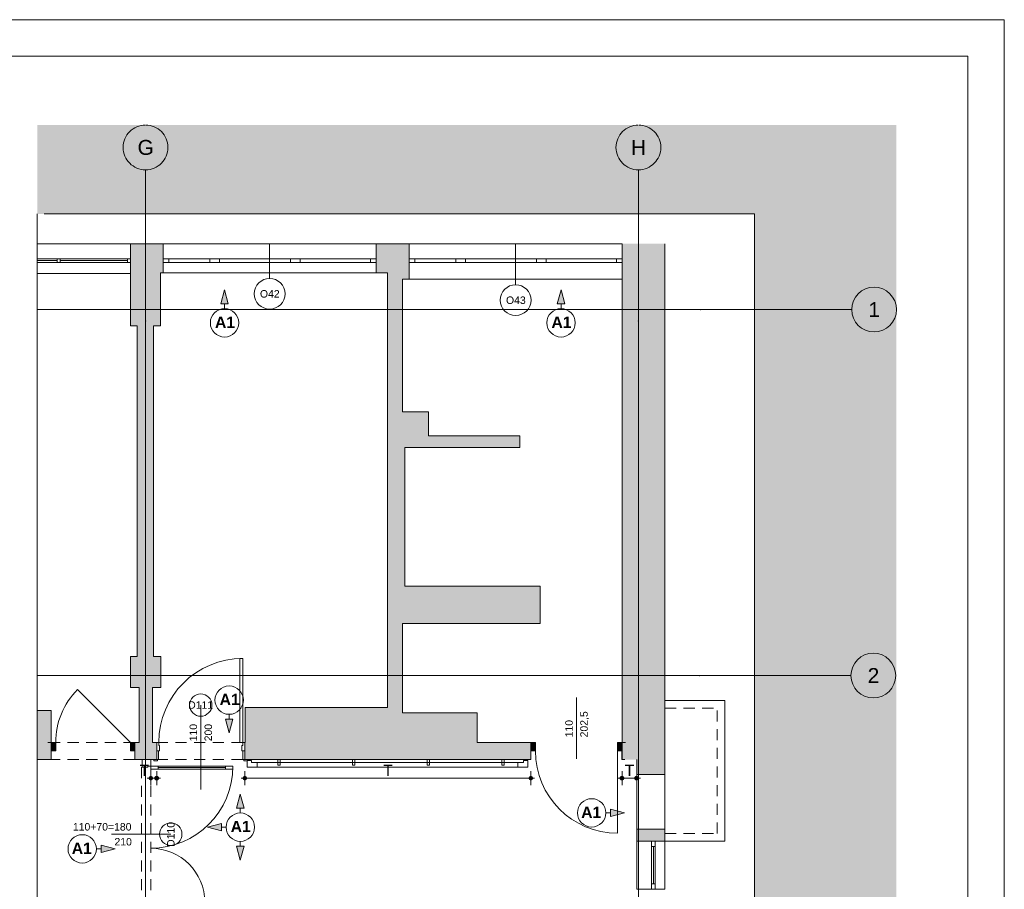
# Paper-space layout 'A-53 WYKOŃCZENIA ŚCIAN - PIĘTRO 8' of a CAD drawing. Header units: millimetres. Extents: x 0 to 420, y 0 to 297.
# Tile 11 of 11: x 288 to 420, y 181 to 297. Entities that reach past the tile are written whole.
import ezdxf
from ezdxf.xclip import XClip

# ---------------------------------------------------------------- set-up
doc = ezdxf.new("R2010")
doc.units = ezdxf.units.MM
doc.header["$MEASUREMENT"] = 0
doc.header["$XCLIPFRAME"] = 0
for name, pattern in [('DASHDOTX2', [1000, 500, -250, 0, -250]), ('Przer. długie kreski', [2.5, 1.5, -1]), ('PRZERYWANA_DU_A', [550, 350, -200])]:
    doc.linetypes.add(name, pattern=pattern)
for name, color, linetype, lineweight in [('0_Nr_pióra__2', 8, 'Continuous', 13), ('A__OKŁADZINY ŚCIAN_Nr_pióra__1', 7, 'Continuous', 20), ('A_Arkusz_Nr_pióra__1', 7, 'Continuous', 20), ('A_ściany_Nr_pióra__1', 7, 'Continuous', 20), ('Drzwi Archicad_Nr_pióra__1', 7, 'Continuous', 20), ('Drzwi Archicad_Nr_pióra__3', 252, 'Continuous', 13), ('Okna Archicada_Nr_pióra__3', 252, 'Continuous', 13), ('Znaczniki drzwi Archicada_Nr_pióra__3', 252, 'Continuous', 13), ('Znaczniki okien Archicada_Nr_pióra__3', 252, 'Continuous', 13)]:
    doc.layers.add(name, color=color, linetype=linetype, lineweight=lineweight)
for name, color, linetype in [('A__OKŁADZINY ŚCIAN', 7, 'Continuous'), ('A_podrys', 7, 'Continuous'), ('A_ściany', 7, 'Continuous'), ('Drzwi Archicad', 7, 'Continuous')]:
    doc.layers.add(name, color=color, linetype=linetype)
for name, color, linetype, lineweight, true_color in [('A__OKŁADZINY ŚCIAN_Nr_pióra__7', 7, 'Continuous', 18, 0x171717), ('A_osie_Nr_pióra__16', 7, 'Continuous', 5, 0x0f0f0f), ('A_osie_Nr_pióra__76', 7, 'Continuous', 5, 0x2d2d2d), ('A_ściany proj_Nr_pióra__21', 7, 'Continuous', 5, 0xb0b0b0), ('A_ściany_Nr_pióra__10', 7, 'Continuous', 13, 0x4b4b4b), ('A_ściany_Nr_pióra__19', 7, 'Continuous', 5, 0x191919), ('AR ODBOJOPORĘCZ_Nr_pióra__10', 7, 'Continuous', 13, 0x4b4b4b), ('Okna Archicada_Nr_pióra__19', 7, 'Continuous', 5, 0x191919)]:
    doc.layers.add(name, color=color, linetype=linetype, lineweight=lineweight, true_color=true_color)
doc.styles.add('STYL_AUTOMATYCZNY_1', font='arial.ttf')
doc.styles.add('STYL_AUTOMATYCZNY_3', font='arial.ttf')
doc.styles.add('STYL_AUTOMATYCZNY_4', font='arial.ttf')
doc.styles.add('STYL_AUTOMATYCZNY_5', font='arial.ttf')

# ---------------------------------------------------------------- blocks, each defined once
blk = doc.blocks.new('Rysunek_1_1', base_point=(-1734.3, -271.89))
at = {"linetype": 'Continuous', "lineweight": 0, "true_color": 0x484848}
blk.add_hatch(color=251, dxfattribs=at).paths.add_polyline_path([(405.56, 282.9), (290.5, 282.9), (290.5, 271), (386.56, 271), (386.56, 112.19), (290.5, 112.19), (290.5, 107.19), (405.56, 107.19)])
at = {"layer": 'A__OKŁADZINY ŚCIAN', "linetype": 'Continuous', "lineweight": 0, "true_color": 0x000000}
for points in [[(315.58, 260.81), (315.08, 258.94), (316.08, 258.94)], [(360.64, 260.81), (360.14, 258.94), (361.14, 258.94)], [(316.2, 201.5), (316.7, 203.36), (315.7, 203.36)], [(317.69, 193.3), (317.19, 191.43), (318.19, 191.43)], [(369.14, 190.8), (367.28, 191.3), (367.28, 190.3)], [(313.28, 188.89), (315.15, 188.39), (315.15, 189.39)], [(300.92, 185.98), (299.06, 186.48), (299.06, 185.48)], [(317.69, 184.49), (318.19, 186.36), (317.19, 186.36)]]:
    blk.add_hatch(color=18, dxfattribs=at).paths.add_polyline_path(points)
at = {"layer": 'A__OKŁADZINY ŚCIAN', "linetype": 'Continuous', "lineweight": 0, "true_color": 0x171717}
for points in [[(305.45, 195.44), (305.47, 195.34), (305.52, 195.26), (305.6, 195.21), (305.7, 195.19), (305.79, 195.21), (305.87, 195.26), (305.93, 195.34), (305.95, 195.44), (305.93, 195.53), (305.87, 195.61), (305.79, 195.67), (305.7, 195.69), (305.6, 195.67), (305.52, 195.61), (305.47, 195.53)], [(306.24, 195.44), (306.26, 195.34), (306.32, 195.26), (306.4, 195.21), (306.49, 195.19), (306.59, 195.21), (306.67, 195.26), (306.72, 195.34), (306.74, 195.44), (306.72, 195.53), (306.67, 195.61), (306.59, 195.67), (306.49, 195.69), (306.4, 195.67), (306.32, 195.61), (306.26, 195.53)], [(318.04, 195.44), (318.06, 195.34), (318.12, 195.26), (318.2, 195.21), (318.29, 195.19), (318.39, 195.21), (318.47, 195.26), (318.52, 195.34), (318.54, 195.44), (318.52, 195.53), (318.47, 195.61), (318.39, 195.67), (318.29, 195.69), (318.2, 195.67), (318.12, 195.61), (318.06, 195.53)], [(356.35, 195.44), (356.37, 195.34), (356.43, 195.26), (356.51, 195.21), (356.6, 195.19), (356.7, 195.21), (356.78, 195.26), (356.84, 195.34), (356.85, 195.44), (356.84, 195.53), (356.78, 195.61), (356.7, 195.67), (356.6, 195.69), (356.51, 195.67), (356.43, 195.61), (356.37, 195.53)], [(368.56, 195.44), (368.58, 195.34), (368.64, 195.26), (368.72, 195.21), (368.81, 195.19), (368.91, 195.21), (368.99, 195.26), (369.05, 195.34), (369.06, 195.44), (369.05, 195.53), (368.99, 195.61), (368.91, 195.67), (368.81, 195.69), (368.72, 195.67), (368.64, 195.61), (368.58, 195.53)], [(370.52, 195.44), (370.54, 195.34), (370.6, 195.26), (370.68, 195.21), (370.77, 195.19), (370.87, 195.21), (370.95, 195.26), (371.01, 195.34), (371.02, 195.44), (371.01, 195.53), (370.95, 195.61), (370.87, 195.67), (370.77, 195.69), (370.68, 195.67), (370.6, 195.61), (370.54, 195.53)]]:
    blk.add_hatch(color=250, dxfattribs=at).paths.add_polyline_path(points)
at = {"layer": 'A_ściany', "linetype": 'Continuous', "lineweight": 0, "true_color": 0x000000}
for points in [[(303, 267), (303, 263), (307, 263), (307, 267)], [(307, 263.1), (307.37, 263.1), (307.37, 267), (307, 267)], [(335.87, 267), (335.87, 263.1), (337.39, 263.1), (337.39, 267)], [(337.39, 262.25), (340.31, 262.25), (340.31, 267), (337.39, 267)], [(368.81, 267), (368.81, 197.94), (374.56, 197.94), (374.56, 267)], [(307, 256.01), (307, 263), (303, 263), (303, 256.01)], [(339.42, 244.5), (339.42, 262.25), (337.39, 262.25), (337.39, 244.5)], [(306.08, 211.72), (306.08, 256.01), (303.9, 256.01), (303.9, 211.72)], [(342.87, 239.73), (342.87, 244.5), (337.39, 244.5), (337.39, 239.73)], [(342.87, 239.73), (355.11, 239.73), (355.11, 241.28), (342.87, 241.28)], [(339.71, 221.14), (339.71, 239.73), (337.39, 239.73), (337.39, 216.14)], [(337.39, 216.14), (357.85, 216.14), (357.85, 221.14), (339.71, 221.14)], [(339.42, 204.9), (339.42, 216.14), (337.39, 216.14), (337.39, 204.9)], [(307.06, 207.59), (307.06, 211.72), (303, 211.72), (303, 207.59)], [(305.91, 200.24), (305.91, 207.59), (304.15, 207.59), (304.15, 200.24)], [(292.37, 204.53), (290.5, 204.53), (290.5, 197.94), (292.37, 197.94)], [(339.42, 204.9), (318.34, 204.9), (318.34, 197.94), (339.42, 197.94)], [(349.42, 204.21), (339.42, 204.21), (339.42, 197.94), (349.42, 197.94)], [(303.57, 200.24), (303.57, 197.94), (306.49, 197.94), (306.49, 200.24)], [(318.34, 200.24), (318.29, 200.24), (318.29, 197.94), (318.34, 197.94)], [(356.6, 200.24), (349.42, 200.24), (349.42, 197.94), (356.6, 197.94)], [(368.8, 197.94), (368.81, 200.24)], [(374.56, 197.94), (370.77, 197.94), (370.77, 195.93), (373.26, 195.93), (374.56, 195.93)], [(370.77, 187.03), (374.56, 187.03), (374.56, 188.63), (373.26, 188.63), (370.77, 188.63)]]:
    blk.add_hatch(color=18, dxfattribs=at).paths.add_polyline_path(points)
at = {"layer": 'Drzwi Archicad', "linetype": 'Continuous', "lineweight": 0, "true_color": 0xfdfdfd}
for points in [[(292.37, 199.09), (292.97, 199.09), (292.97, 200.24), (292.37, 200.24)], [(303.57, 200.24), (302.97, 200.24), (302.97, 199.09), (303.57, 199.09)], [(356.6, 200.24), (356.6, 199.09), (357.2, 199.09), (357.2, 200.24)], [(368.8, 199.09), (368.8, 200.24), (368.2, 200.24), (368.2, 199.09)]]:
    blk.add_hatch(color=7, dxfattribs=at).paths.add_polyline_path(points)
at = {"layer": '0_Nr_pióra__2', "color": 8, "linetype": 'PRZERYWANA_DU_A', "lineweight": 13, "flags": 128}
for points in [[(290.5, 271), (290.5, 112.19)], [(290.5, 112.19), (386.56, 112.19), (386.56, 271), (290.5, 271)]]:
    blk.add_lwpolyline(points, dxfattribs=at)
at = {"layer": 'A__OKŁADZINY ŚCIAN_Nr_pióra__1', "color": 7, "linetype": 'Continuous', "lineweight": 20}
for p, q in [((315.58, 260.81), (315.08, 258.94)), ((315.58, 260.81), (316.08, 258.94)), ((360.64, 260.81), (360.14, 258.94)), ((360.64, 260.81), (361.14, 258.94)), ((316.08, 258.94), (315.08, 258.94)), ((315.58, 258.31), (315.58, 258.94)), ((361.14, 258.94), (360.14, 258.94)), ((360.64, 258.31), (360.64, 258.94)), ((315.7, 203.36), (316.7, 203.36)), ((316.2, 201.5), (315.7, 203.36)), ((316.2, 204), (316.2, 203.36)), ((316.2, 201.5), (316.7, 203.36)), ((317.69, 193.3), (317.19, 191.43)), ((317.69, 193.3), (318.19, 191.43)), ((318.19, 191.43), (317.19, 191.43)), ((317.69, 190.8), (317.69, 191.43)), ((367.28, 190.3), (367.28, 191.3)), ((369.14, 190.8), (367.28, 191.3)), ((366.64, 190.8), (367.28, 190.8)), ((369.14, 190.8), (367.28, 190.3)), ((313.28, 188.89), (315.15, 189.39)), ((313.28, 188.89), (315.15, 188.39)), ((315.15, 189.39), (315.15, 188.39)), ((315.78, 188.89), (315.15, 188.89)), ((298.42, 185.98), (299.06, 185.98)), ((299.06, 185.48), (299.06, 186.48)), ((300.92, 185.98), (299.06, 186.48)), ((300.92, 185.98), (299.06, 185.48)), ((317.19, 186.36), (318.19, 186.36)), ((317.69, 184.49), (317.19, 186.36)), ((317.69, 186.99), (317.69, 186.36)), ((317.69, 184.49), (318.19, 186.36))]:
    blk.add_line(p, q, dxfattribs=at)
for centre in [(315.58, 256.41), (360.64, 256.41), (316.2, 205.9), (364.74, 190.8), (317.69, 188.89), (296.52, 185.98)]:
    blk.add_circle(centre, 1.9, dxfattribs=at)
at = {"layer": 'A__OKŁADZINY ŚCIAN_Nr_pióra__7', "color": 250, "linetype": 'Continuous', "lineweight": 18, "true_color": 0x171717}
for p, q in [((305.2, 195.44), (305.45, 195.44)), ((305.7, 195.69), (305.7, 196.38)), ((305.7, 194.5), (305.7, 195.19)), ((305.95, 195.44), (306.24, 195.44)), ((306.49, 195.69), (306.49, 196.38)), ((306.49, 194.5), (306.49, 195.19)), ((306.74, 195.44), (306.99, 195.44)), ((317.79, 195.44), (318.04, 195.44)), ((318.29, 195.69), (318.29, 196.38)), ((318.29, 194.5), (318.29, 195.19)), ((318.54, 195.44), (356.35, 195.44)), ((356.6, 195.69), (356.6, 196.38)), ((356.6, 194.5), (356.6, 195.19)), ((356.85, 195.44), (357.1, 195.44)), ((368.31, 195.44), (368.56, 195.44)), ((368.81, 195.69), (368.81, 196.38)), ((368.81, 194.5), (368.81, 195.19)), ((369.06, 195.44), (370.52, 195.44)), ((370.77, 195.69), (370.77, 196.38)), ((370.77, 194.5), (370.77, 195.19)), ((371.02, 195.44), (371.27, 195.44))]:
    blk.add_line(p, q, dxfattribs=at)
for centre in [(305.7, 195.44), (306.49, 195.44), (318.29, 195.44), (356.6, 195.44), (368.81, 195.44), (370.77, 195.44)]:
    blk.add_circle(centre, 0.25, dxfattribs=at)
at = {"layer": 'A_osie_Nr_pióra__16', "color": 250, "linetype": 'DASHDOTX2', "lineweight": 5, "true_color": 0x0f0f0f}
for p, q in [((305, 256.65), (305, 276.9)), ((371, 256.65), (371, 276.9)), ((379.31, 258.19), (290.5, 258.19)), ((379.31, 258.19), (399.56, 258.19)), ((305, 256.65), (305, 107.19)), ((371, 256.65), (371, 107.19)), ((379.21, 209.19), (290.5, 209.19)), ((379.21, 209.19), (399.46, 209.19))]:
    blk.add_line(p, q, dxfattribs=at)
for p in [(379.31, 258.19), (379.31, 258.19), (305, 256.65), (305, 256.65), (371, 256.65), (371, 256.65), (379.21, 209.19), (379.21, 209.19)]:
    blk.add_point(p, dxfattribs=at)
at = {"layer": 'A_osie_Nr_pióra__76', "color": 250, "linetype": 'Continuous', "lineweight": 5, "true_color": 0x2d2d2d}
for centre in [(305, 279.9), (371, 279.9), (402.56, 258.19), (402.46, 209.19)]:
    blk.add_circle(centre, 3, dxfattribs=at)
at = {"layer": 'A_ściany proj_Nr_pióra__21', "color": 253, "linetype": 'Continuous', "lineweight": 5, "true_color": 0xb0b0b0}
for p, q in [((304.55, 197.94), (304.45, 197.94)), ((304.57, 197.94), (304.55, 197.94)), ((304.7, 197.94), (304.57, 197.94)), ((305.45, 197.94), (304.7, 197.94)), ((305.57, 197.94), (305.45, 197.94)), ((305.7, 197.94), (305.57, 197.94))]:
    blk.add_line(p, q, dxfattribs=at)
at = {"layer": 'A_ściany_Nr_pióra__1', "color": 7, "linetype": 'Continuous', "lineweight": 20}
for p, q in [((303, 263), (303, 267)), ((307.37, 267), (307.37, 265)), ((335.87, 267), (335.87, 265)), ((340.31, 267), (340.31, 265)), ((368.81, 267), (368.81, 265)), ((307.37, 265), (307.37, 264.5)), ((307.37, 264.5), (307.37, 263.1)), ((335.87, 265), (335.87, 264.5)), ((335.87, 264.5), (335.87, 263.1)), ((340.31, 265), (340.31, 264.5)), ((340.31, 264.5), (340.31, 262.25)), ((368.81, 265), (368.81, 264.5)), ((368.81, 264.5), (368.81, 262.25)), ((292.37, 200.24), (291.9, 200.24)), ((292.37, 200.24), (292.37, 199.09)), ((303.57, 200.24), (304.04, 200.24)), ((303.57, 200.24), (303.57, 199.09)), ((306.49, 200.24), (306.49, 199.09)), ((318.29, 200.24), (318.29, 199.09)), ((356.6, 200.24), (356.13, 200.24)), ((356.6, 200.24), (356.6, 199.09)), ((368.8, 200.24), (369.27, 200.24)), ((368.8, 200.24), (368.8, 199.09)), ((292.37, 197.94), (292, 197.94)), ((292.37, 199.09), (292.37, 197.94)), ((303.57, 199.09), (303.57, 197.94)), ((303.57, 197.94), (303.94, 197.94)), ((306.49, 197.94), (306.12, 197.94)), ((306.49, 199.09), (306.49, 197.94)), ((318.29, 199.09), (318.29, 197.94)), ((318.29, 197.94), (318.66, 197.94)), ((356.6, 197.94), (356.23, 197.94)), ((356.6, 199.09), (356.6, 197.94)), ((368.8, 199.09), (368.8, 197.94)), ((368.8, 197.94), (369.17, 197.94)), ((373.26, 195.93), (370.77, 195.93)), ((373.26, 195.93), (374.56, 195.93)), ((373.26, 188.63), (370.77, 188.63)), ((373.26, 188.63), (374.56, 188.63)), ((374.56, 187.03), (370.77, 187.03)), ((374.56, 180.57), (370.77, 180.57))]:
    blk.add_line(p, q, dxfattribs=at)
at = {"layer": 'A_ściany_Nr_pióra__1', "color": 7, "linetype": 'Continuous', "lineweight": 20, "flags": 128}
for points in [[(307, 267), (303, 267)], [(307.37, 267), (307, 267)], [(337.39, 267), (335.87, 267)], [(340.31, 267), (337.39, 267)], [(368.81, 267), (368.81, 197.94)], [(368.81, 267), (368.81, 197.94)], [(374.56, 197.94), (374.56, 267)], [(374.56, 197.94), (374.56, 267)], [(303, 263), (303, 256.01)], [(307, 263), (307, 263.1)], [(307, 263.1), (307.37, 263.1)], [(307, 256.01), (307, 263)], [(335.87, 263.1), (337.39, 263.1)], [(337.39, 263.1), (337.39, 262.25)], [(337.39, 262.25), (337.39, 244.5)], [(339.42, 244.5), (339.42, 262.25)], [(339.42, 262.25), (340.31, 262.25)], [(303, 256.01), (303.9, 256.01)], [(303.9, 256.01), (303.9, 211.72)], [(306.08, 256.01), (307, 256.01)], [(306.08, 211.72), (306.08, 256.01)], [(337.39, 244.5), (337.39, 239.73)], [(342.87, 244.5), (339.42, 244.5)], [(342.87, 241.28), (342.87, 244.5)], [(355.11, 241.28), (342.87, 241.28)], [(355.11, 239.73), (355.11, 241.28)], [(337.39, 239.73), (337.39, 216.14)], [(339.71, 239.73), (342.87, 239.73)], [(339.71, 221.14), (339.71, 239.73)], [(342.87, 239.73), (355.11, 239.73)], [(357.85, 221.14), (339.71, 221.14)], [(357.85, 216.14), (357.85, 221.14)], [(337.39, 216.14), (337.39, 204.9)], [(339.42, 204.9), (339.42, 216.14)], [(339.42, 216.14), (357.85, 216.14)], [(303.9, 211.72), (303, 211.72)], [(303, 211.72), (303, 207.59)], [(307.06, 211.72), (306.08, 211.72)], [(307.06, 207.59), (307.06, 211.72)], [(303, 207.59), (304.15, 207.59)], [(304.15, 207.59), (304.15, 200.24)], [(305.91, 207.59), (307.06, 207.59)], [(305.91, 200.24), (305.91, 207.59)], [(292.37, 204.53), (290.5, 204.53)], [(292.37, 200.24), (292.37, 204.53)], [(337.39, 204.9), (318.34, 204.9)], [(318.34, 204.9), (318.34, 200.24)], [(339.42, 204.21), (339.42, 204.9)], [(349.42, 204.21), (339.42, 204.21)], [(349.42, 200.24), (349.42, 204.21)], [(304.15, 200.24), (303.57, 200.24)], [(306.49, 200.24), (305.91, 200.24)], [(318.34, 200.24), (318.29, 200.24)], [(356.6, 200.24), (349.42, 200.24)], [(356.6, 197.94), (356.6, 200.24)], [(290.5, 197.94), (292.37, 197.94)], [(303.57, 197.94), (306.49, 197.94)], [(318.29, 197.94), (318.34, 197.94)], [(318.34, 197.94), (339.42, 197.94)], [(339.42, 197.94), (349.42, 197.94)], [(349.42, 197.94), (356.6, 197.94)], [(370.77, 197.94), (370.77, 195.93)], [(374.56, 195.93), (374.56, 197.94)], [(370.77, 188.63), (370.77, 187.03)], [(374.56, 187.03), (374.56, 188.63)]]:
    blk.add_lwpolyline(points, dxfattribs=at)
at = {"layer": 'A_ściany_Nr_pióra__10', "color": 251, "linetype": 'Continuous', "lineweight": 13, "true_color": 0x4b4b4b}
for p, q in [((374.56, 205.83), (382.56, 205.83)), ((382.56, 187.03), (382.56, 205.83)), ((374.56, 187.03), (382.56, 187.03))]:
    blk.add_line(p, q, dxfattribs=at)
at = {"layer": 'A_ściany_Nr_pióra__10', "color": 251, "linetype": 'Przer. długie kreski', "lineweight": 13, "true_color": 0x4b4b4b}
for p, q in [((374.56, 204.83), (381.56, 204.83)), ((381.56, 188.03), (381.56, 204.83)), ((303.57, 200.24), (292.37, 200.24)), ((303.57, 197.94), (292.37, 197.94)), ((374.56, 188.03), (381.56, 188.03))]:
    blk.add_line(p, q, dxfattribs=at)
at = {"layer": 'A_ściany_Nr_pióra__19', "color": 250, "linetype": 'Continuous', "lineweight": 5, "true_color": 0x191919}
for p, q in [((303, 267), (290.5, 267)), ((290.5, 263), (303, 263)), ((370.77, 187.03), (370.77, 180.57)), ((374.56, 180.57), (374.56, 187.03))]:
    blk.add_line(p, q, dxfattribs=at)
at = {"layer": 'AR ODBOJOPORĘCZ_Nr_pióra__10', "color": 251, "linetype": 'Continuous', "lineweight": 13, "true_color": 0x4b4b4b}
for p, q in [((318.59, 197.83), (318.59, 196.94)), ((319.19, 197.83), (318.59, 197.83)), ((318.59, 197.83), (318.59, 196.94)), ((319.19, 197.53), (319.19, 197.83)), ((323.03, 197.94), (322.73, 197.94)), ((322.73, 197.94), (322.73, 197.21)), ((323.03, 197.21), (323.03, 197.94)), ((333.03, 197.94), (332.73, 197.94)), ((332.73, 197.94), (332.73, 197.21)), ((333.03, 197.21), (333.03, 197.94)), ((343.03, 197.94), (342.73, 197.94)), ((342.73, 197.94), (342.73, 197.21)), ((343.03, 197.21), (343.03, 197.94)), ((353.03, 197.94), (352.73, 197.94)), ((352.73, 197.94), (352.73, 197.21)), ((353.03, 197.21), (353.03, 197.94)), ((355.62, 197.53), (355.62, 197.83)), ((355.62, 197.83), (356.21, 197.83)), ((356.21, 197.83), (356.21, 196.94)), ((356.21, 196.94), (356.21, 197.83)), ((318.59, 196.94), (356.21, 196.94)), ((318.59, 196.94), (356.21, 196.94)), ((319.19, 197.53), (355.62, 197.53)), ((319.94, 196.94), (319.94, 197.53)), ((322.73, 197.21), (323.03, 197.21)), ((332.73, 197.21), (333.03, 197.21)), ((342.73, 197.21), (343.03, 197.21)), ((352.73, 197.21), (353.03, 197.21)), ((354.86, 196.94), (354.86, 197.53))]:
    blk.add_line(p, q, dxfattribs=at)
at = {"layer": 'Drzwi Archicad_Nr_pióra__1', "color": 7, "linetype": 'Continuous', "lineweight": 20}
for p, q in [((302.97, 200.24), (295.9, 207.31)), ((292.37, 200.24), (291.9, 200.24)), ((292.37, 200.24), (291.9, 200.24)), ((292.97, 200.24), (292.37, 200.24)), ((292.37, 200.24), (292.37, 199.09)), ((292.37, 200.24), (292.37, 199.09)), ((292.37, 200.24), (292.37, 199.09)), ((292.97, 199.09), (292.97, 200.24)), ((303.57, 200.24), (302.97, 200.24)), ((302.97, 200.24), (302.97, 199.09)), ((303.57, 199.09), (303.57, 200.24)), ((303.57, 200.24), (303.57, 199.09)), ((303.57, 200.24), (303.57, 199.09)), ((303.57, 200.24), (304.04, 200.24)), ((303.57, 200.24), (304.04, 200.24)), ((356.6, 200.24), (356.13, 200.24)), ((356.6, 200.24), (356.13, 200.24)), ((356.6, 200.24), (357.2, 200.24)), ((356.6, 199.09), (356.6, 200.24)), ((356.6, 200.24), (356.6, 199.09)), ((356.6, 200.24), (356.6, 199.09)), ((357.2, 200.24), (357.2, 199.09)), ((368.2, 199.09), (368.2, 200.24)), ((368.2, 200.24), (368.8, 200.24)), ((368.8, 200.24), (368.8, 199.09)), ((368.8, 200.24), (368.8, 199.09)), ((368.8, 200.24), (368.8, 199.09)), ((368.8, 200.24), (369.27, 200.24)), ((368.8, 200.24), (369.27, 200.24)), ((292.37, 197.94), (292, 197.94)), ((292.37, 197.94), (292, 197.94)), ((292.37, 199.09), (292.97, 199.09)), ((292.37, 199.09), (292.37, 197.94)), ((292.37, 199.09), (292.37, 197.94)), ((302.97, 199.09), (303.57, 199.09)), ((303.57, 199.09), (303.57, 197.94)), ((303.57, 199.09), (303.57, 197.94)), ((303.57, 197.94), (303.94, 197.94)), ((303.57, 197.94), (303.94, 197.94)), ((356.6, 197.94), (356.23, 197.94)), ((356.6, 197.94), (356.23, 197.94)), ((357.2, 199.09), (356.6, 199.09)), ((356.6, 199.09), (356.6, 197.94)), ((356.6, 199.09), (356.6, 197.94)), ((368.8, 199.09), (368.2, 199.09)), ((368.2, 199.09), (368.2, 188.09)), ((368.8, 199.09), (368.8, 197.94)), ((368.8, 199.09), (368.8, 197.94)), ((368.8, 197.94), (369.17, 197.94)), ((368.8, 197.94), (369.17, 197.94))]:
    blk.add_line(p, q, dxfattribs=at)
for centre, radius, start, end in [((302.97, 200.24), 10, 135, 180), ((368.2, 199.09), 11, 180, 270)]:
    blk.add_arc(centre, radius, start, end, dxfattribs=at)
at = {"layer": 'Drzwi Archicad_Nr_pióra__3', "color": 252, "linetype": 'Continuous', "lineweight": 13}
for p, q in [((317.61, 200.24), (317.61, 211.48)), ((317.61, 211.48), (318.01, 211.48)), ((318.01, 211.48), (318.01, 200.24)), ((306.77, 200.24), (306.49, 200.24)), ((306.49, 200.24), (306.49, 199.09)), ((306.49, 200.24), (306.49, 199.09)), ((306.49, 200.24), (306.49, 199.09)), ((306.77, 199.84), (306.77, 200.24)), ((306.89, 199.84), (306.77, 199.84)), ((306.89, 199.09), (306.89, 199.84)), ((318.01, 200.24), (317.61, 200.24)), ((318.01, 199.84), (317.89, 199.84)), ((317.89, 199.84), (317.89, 199.09)), ((318.29, 200.24), (318.01, 200.24)), ((318.01, 200.24), (318.01, 199.84)), ((318.29, 199.09), (318.29, 200.24)), ((318.29, 200.24), (318.29, 199.09)), ((318.29, 200.24), (318.29, 199.09)), ((304.55, 197.94), (304.45, 197.94)), ((304.55, 197.94), (305.7, 197.94)), ((304.55, 196.94), (304.55, 197.94)), ((304.57, 197.94), (304.55, 197.94)), ((304.57, 197.94), (304.55, 197.94)), ((304.7, 197.94), (304.57, 197.94)), ((304.7, 197.94), (304.57, 197.94)), ((305.45, 197.94), (304.7, 197.94)), ((305.45, 197.94), (304.7, 197.94)), ((305.57, 197.94), (305.45, 197.94)), ((305.57, 197.94), (305.45, 197.94)), ((305.7, 197.94), (305.57, 197.94)), ((305.7, 197.94), (305.57, 197.94)), ((305.7, 197.94), (305.7, 197.06)), ((306.12, 197.75), (306.12, 197.94)), ((306.12, 197.94), (306.62, 197.94)), ((306.49, 197.94), (306.12, 197.94)), ((306.49, 197.94), (306.12, 197.94)), ((306.49, 197.94), (306.49, 199.09)), ((306.49, 199.09), (306.74, 199.09)), ((306.49, 199.09), (306.89, 199.09)), ((306.49, 199.09), (306.49, 197.94)), ((306.49, 199.09), (306.49, 197.94)), ((306.74, 197.94), (306.49, 197.94)), ((306.62, 197.94), (306.62, 197.75)), ((306.74, 199.09), (306.74, 197.94)), ((317.89, 199.09), (318.29, 199.09)), ((318.04, 197.94), (318.04, 199.09)), ((318.04, 199.09), (318.29, 199.09)), ((318.29, 197.94), (318.04, 197.94)), ((318.16, 197.94), (318.66, 197.94)), ((318.16, 197.75), (318.16, 197.94)), ((318.29, 199.09), (318.29, 197.94)), ((318.29, 199.09), (318.29, 197.94)), ((318.29, 199.09), (318.29, 197.94)), ((318.29, 197.94), (318.66, 197.94)), ((318.29, 197.94), (318.66, 197.94)), ((318.66, 197.94), (318.66, 197.75)), ((305.3, 196.94), (304.55, 196.94)), ((305.7, 197.06), (305.3, 197.06)), ((305.3, 197.06), (305.3, 196.94)), ((306.7, 197.06), (305.7, 197.06)), ((305.7, 197.06), (305.7, 196.66)), ((305.7, 196.66), (306.7, 196.66)), ((306.62, 197.75), (306.12, 197.75)), ((306.7, 196.66), (306.7, 197.06)), ((315.7, 196.86), (306.7, 196.86)), ((316.7, 197.06), (315.7, 197.06)), ((315.7, 197.06), (315.7, 196.66)), ((315.7, 196.66), (316.7, 196.66)), ((316.7, 196.66), (316.7, 197.06)), ((318.66, 197.75), (318.16, 197.75))]:
    blk.add_line(p, q, dxfattribs=at)
at = {"layer": 'Drzwi Archicad_Nr_pióra__3', "color": 252, "linetype": 'Przer. długie kreski', "lineweight": 13}
for p, q in [((306.49, 200.24), (318.29, 200.24)), ((304.45, 177.94), (304.45, 197.94)), ((305.7, 177.94), (305.7, 197.94)), ((306.49, 197.94), (318.29, 197.94))]:
    blk.add_line(p, q, dxfattribs=at)
at = {"layer": 'Drzwi Archicad_Nr_pióra__3', "color": 252, "linetype": 'Continuous', "lineweight": 13, "flags": 128}
for points in [[(315.7, 197.06), (306.7, 197.06), (306.7, 196.86), (315.7, 196.86)], [(315.7, 196.86), (306.7, 196.86), (306.7, 196.66), (315.7, 196.66)]]:
    blk.add_lwpolyline(points, close=True, dxfattribs=at)
at = {"layer": 'Drzwi Archicad_Nr_pióra__3', "color": 252, "linetype": 'Continuous', "lineweight": 13}
for centre, radius, start, end in [((318.01, 200.24), 11.24, 90, 180), ((305.7, 197.06), 11, 270, 0), ((305.7, 178.82), 7.24, 0, 90)]:
    blk.add_arc(centre, radius, start, end, dxfattribs=at)
at = {"layer": 'Okna Archicada_Nr_pióra__19', "color": 250, "linetype": 'Continuous', "lineweight": 5, "true_color": 0x191919}
for p, q in [((290.5, 265), (303, 265)), ((293.15, 264.75), (290.5, 264.75)), ((303, 264.5), (290.5, 264.5)), ((293.15, 265), (293.15, 264.5)), ((293.55, 265), (293.55, 264.5)), ((302.6, 264.75), (293.55, 264.75)), ((302.6, 265), (302.6, 264.5)), ((303, 265), (303, 264.5)), ((373.26, 195.93), (370.77, 195.93)), ((370.77, 188.63), (370.77, 195.93)), ((373.26, 195.93), (374.56, 195.93)), ((374.56, 188.63), (374.56, 195.93)), ((373.26, 188.63), (370.77, 188.63)), ((373.26, 188.63), (374.56, 188.63)), ((372.76, 180.57), (372.76, 187.03)), ((372.76, 187.03), (373.26, 187.03)), ((372.76, 186.28), (373.26, 186.28)), ((373.01, 181.32), (373.01, 186.28)), ((373.26, 187.03), (373.26, 180.57)), ((372.76, 181.32), (373.26, 181.32)), ((373.26, 180.57), (372.76, 180.57))]:
    blk.add_line(p, q, dxfattribs=at)
at = {"layer": 'Okna Archicada_Nr_pióra__3', "color": 252, "linetype": 'Continuous', "lineweight": 13}
for p, q in [((307.37, 267), (335.87, 267)), ((307.37, 267), (307.37, 265)), ((335.87, 267), (335.87, 265)), ((340.31, 267), (368.81, 267)), ((340.31, 267), (340.31, 265)), ((368.81, 267), (368.81, 265)), ((307.37, 265), (308.12, 265)), ((307.37, 265), (307.37, 264.5)), ((307.37, 265), (307.37, 264.5)), ((308.12, 264.5), (307.37, 264.5)), ((307.37, 264.5), (307.37, 263.1)), ((308.12, 265), (308.12, 264.5)), ((308.12, 265), (313.62, 265)), ((313.62, 264.5), (308.12, 264.5)), ((313.62, 264.5), (313.62, 265)), ((313.62, 265), (314.27, 265)), ((314.27, 264.5), (313.62, 264.5)), ((314.27, 265), (314.92, 265)), ((314.92, 264.5), (314.27, 264.5)), ((314.92, 265), (314.92, 264.5)), ((314.92, 265), (324.42, 265)), ((324.42, 264.5), (314.92, 264.5)), ((324.42, 264.5), (324.42, 265)), ((324.42, 265), (325.07, 265)), ((325.07, 264.5), (324.42, 264.5)), ((325.07, 265), (325.72, 265)), ((325.72, 264.5), (325.07, 264.5)), ((325.72, 265), (325.72, 264.5)), ((325.72, 265), (335.12, 265)), ((335.12, 264.5), (325.72, 264.5)), ((335.12, 264.5), (335.12, 265)), ((335.12, 265), (335.87, 265)), ((335.87, 264.5), (335.12, 264.5)), ((335.87, 265), (335.87, 264.5)), ((335.87, 265), (335.87, 264.5)), ((335.87, 264.5), (335.87, 263.1)), ((340.31, 265), (341.06, 265)), ((340.31, 265), (340.31, 264.5)), ((340.31, 265), (340.31, 264.5)), ((341.06, 264.5), (340.31, 264.5)), ((340.31, 264.5), (340.31, 262.25)), ((341.06, 265), (341.06, 264.5)), ((341.06, 265), (346.56, 265)), ((346.56, 264.5), (341.06, 264.5)), ((346.56, 264.5), (346.56, 265)), ((346.56, 265), (347.21, 265)), ((347.21, 264.5), (346.56, 264.5)), ((347.21, 265), (347.86, 265)), ((347.86, 264.5), (347.21, 264.5)), ((347.86, 265), (347.86, 264.5)), ((347.86, 265), (357.36, 265)), ((357.36, 264.5), (347.86, 264.5)), ((357.36, 264.5), (357.36, 265)), ((357.36, 265), (358.01, 265)), ((358.01, 264.5), (357.36, 264.5)), ((358.01, 265), (358.66, 265)), ((358.66, 264.5), (358.01, 264.5)), ((358.66, 265), (358.66, 264.5)), ((358.66, 265), (368.06, 265)), ((368.06, 264.5), (358.66, 264.5)), ((368.06, 264.5), (368.06, 265)), ((368.06, 265), (368.81, 265)), ((368.81, 264.5), (368.06, 264.5)), ((368.81, 265), (368.81, 264.5)), ((368.81, 265), (368.81, 264.5)), ((368.81, 264.5), (368.81, 262.25)), ((307.37, 263.1), (335.87, 263.1)), ((340.31, 262.25), (368.81, 262.25))]:
    blk.add_line(p, q, dxfattribs=at)
at = {"layer": 'Znaczniki drzwi Archicada_Nr_pióra__3', "color": 252, "linetype": 'Continuous', "lineweight": 13}
for p, q in [((362.7, 198.02), (362.7, 206.24)), ((312.39, 205.24), (312.39, 193.94)), ((308.38, 187.94), (300.45, 187.94))]:
    blk.add_line(p, q, dxfattribs=at)
at = {"layer": 'Znaczniki drzwi Archicada_Nr_pióra__3', "color": 252, "linetype": 'Continuous', "lineweight": 13, "flags": 128}
for points in [[(313.89, 205.24, 1), (310.89, 205.24, 1)], [(308.38, 186.44, 1), (308.38, 189.44, 1)]]:
    blk.add_lwpolyline(points, format="xyb", close=True, dxfattribs=at)
at = {"layer": 'Znaczniki okien Archicada_Nr_pióra__3', "color": 252, "linetype": 'Continuous', "lineweight": 13}
for p, q in [((321.62, 262.36), (321.62, 267)), ((354.56, 261.51), (354.56, 267))]:
    blk.add_line(p, q, dxfattribs=at)
for centre, start, end in [((321.62, 260.3), 0, 180), ((354.56, 259.45), 0, 180), ((321.62, 260.3), 180, 0), ((354.56, 259.45), 180, 0)]:
    blk.add_arc(centre, 2.06, start, end, dxfattribs=at)
at = {"layer": 'A__OKŁADZINY ŚCIAN_Nr_pióra__1', "color": 7, "linetype": 'Continuous', "lineweight": 20, "char_height": 1.5, "style": 'STYL_AUTOMATYCZNY_3'}
for s, insert, attachment_point in [('\\A1;{\\pql;\\fArial|b1|i0|c238|p0;\\W1.000000;A1}', (314.3, 256.49), 4), ('\\A1;{\\pql;\\fArial|b1|i0|c238|p0;\\W1.000000;A1}', (359.36, 256.49), 4), ('\\A1;{\\pql;\\fArial|b1|i0|c238|p0;\\W1.000000;A1}', (314.92, 205.99), 4), ('\\A1;{\\pqr;\\fArial|b1|i0|c238|p0;\\W1.000000;A1}', (366.02, 190.88), 6), ('\\A1;{\\pql;\\fArial|b1|i0|c238|p0;\\W1.000000;A1}', (316.4, 188.98), 4), ('\\A1;{\\pqr;\\fArial|b1|i0|c238|p0;\\W1.000000;A1}', (297.8, 186.06), 6)]:
    blk.add_mtext(s, dxfattribs=dict(at, insert=insert, attachment_point=attachment_point))
at = {"layer": 'A__OKŁADZINY ŚCIAN_Nr_pióra__7', "color": 250, "linetype": 'Continuous', "lineweight": 18, "true_color": 0x171717, "char_height": 1.5, "width": 1.2566, "attachment_point": 7, "style": 'STYL_AUTOMATYCZNY_5'}
for insert in [(304.19, 195.74), (336.82, 195.74), (369.17, 195.74)]:
    blk.add_mtext('\\A1;{\\pql;\\fArial|b0|i0|c238|p0;\\W1.000000;T}', dxfattribs=dict(at, insert=insert))
at = {"layer": 'A_osie_Nr_pióra__76', "color": 250, "linetype": 'Continuous', "lineweight": 5, "true_color": 0x2d2d2d, "char_height": 2, "attachment_point": 1, "style": 'STYL_AUTOMATYCZNY_1'}
for s, insert in [('\\A1;{\\pql;\\pt0;\\fArial|b0|i0|c238|p0;\\W1.000000;G}', (303.93, 280.9)), ('\\A1;{\\pql;\\pt0;\\fArial|b0|i0|c238|p0;\\W1.000000;H}', (370.01, 280.9)), ('\\A1;{\\pql;\\pt0;\\fArial|b0|i0|c238|p0;\\W1.000000;1}', (401.8, 259.19)), ('\\A1;{\\pql;\\pt0;\\fArial|b0|i0|c238|p0;\\W1.000000;2}', (401.7, 210.19))]:
    blk.add_mtext(s, dxfattribs=dict(at, insert=insert))
at = {"layer": 'Znaczniki drzwi Archicada_Nr_pióra__3', "color": 252, "linetype": 'Continuous', "lineweight": 13, "char_height": 1, "attachment_point": 7, "style": 'STYL_AUTOMATYCZNY_4'}
for s, insert in [('\\A1;{\\pql;\\fArial CE|b0|i0|c238|p0;\\W1.000000;D111}', (310.71, 204.74)), ('\\A1;{\\pql;\\fArial CE|b0|i0|c238|p0;\\W1.000000;110+70=180}', (295.27, 188.42)), ('\\A1;{\\pql;\\fArial CE|b0|i0|c238|p0;\\W1.000000;210}', (300.84, 186.42))]:
    blk.add_mtext(s, dxfattribs=dict(at, insert=insert))
at = {"layer": 'Znaczniki drzwi Archicada_Nr_pióra__3', "color": 252, "linetype": 'Continuous', "lineweight": 13, "char_height": 1, "attachment_point": 7, "rotation": 90}
for s, insert, style in [('\\A1;{\\pql;\\pt1;\\fArial|b0|i0|c238|p0;\\W1.000000;110}', (362.22, 200.91), 'STYL_AUTOMATYCZNY_1'), ('\\A1;{\\pql;\\pt1;\\fArial|b0|i0|c238|p0;\\W1.000000;202,5}', (364.4, 200.91), 'STYL_AUTOMATYCZNY_1'), ('\\A1;{\\pql;\\fArial CE|b0|i0|c238|p0;\\W1.000000;110}', (311.91, 200.38), 'STYL_AUTOMATYCZNY_4'), ('\\A1;{\\pql;\\fArial CE|b0|i0|c238|p0;\\W1.000000;200}', (313.91, 200.38), 'STYL_AUTOMATYCZNY_4'), ('\\A1;{\\pql;\\fArial CE|b0|i0|c238|p0;\\W1.000000;D110}', (308.9, 186.25), 'STYL_AUTOMATYCZNY_4')]:
    blk.add_mtext(s, dxfattribs=dict(at, insert=insert, style=style))
at = {"layer": 'Znaczniki okien Archicada_Nr_pióra__3', "color": 252, "linetype": 'Continuous', "lineweight": 13, "char_height": 1, "attachment_point": 7, "style": 'STYL_AUTOMATYCZNY_1'}
for s, insert in [('\\A1;{\\pql;\\pt1;\\fArial|b0|i0|c238|p0;\\W1.000000;O42}', (320.32, 259.78)), ('\\A1;{\\pql;\\pt1;\\fArial|b0|i0|c238|p0;\\W1.000000;O43}', (353.27, 258.93))]:
    blk.add_mtext(s, dxfattribs=dict(at, insert=insert))

psp = doc.layouts.new('A-53 WYKOŃCZENIA ŚCIAN - PIĘTRO 8')

# ---------------------------------------------------------------- linework, layer by layer
at = {"layer": 'A_Arkusz_Nr_pióra__1', "color": 7, "linetype": 'Continuous', "lineweight": 20}
for q in [(29.9, 292.1), (415.1, 4.9)]:
    psp.add_line((415.1, 292.1), q, dxfattribs=at)
at = {"layer": 'A_Arkusz_Nr_pióra__1', "color": 7, "linetype": 'Continuous', "lineweight": 20, "flags": 128}
psp.add_lwpolyline([(0, 297), (420, 297), (420, 0), (0, 0)], close=True, dxfattribs=at)

# ---------------------------------------------------------------- block references
at = {"layer": 'A_podrys', "color": 37, "linetype": 'Continuous', "lineweight": 5, "true_color": 0x656532}
ref = psp.add_blockref('Rysunek_1_1', (-1734.3, -271.89), dxfattribs=at)
XClip(ref).set_block_clipping_path([(290.4990396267, 107.1880284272), (405.5642498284, 282.8970852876)])

doc.saveas('drawing.dxf')
